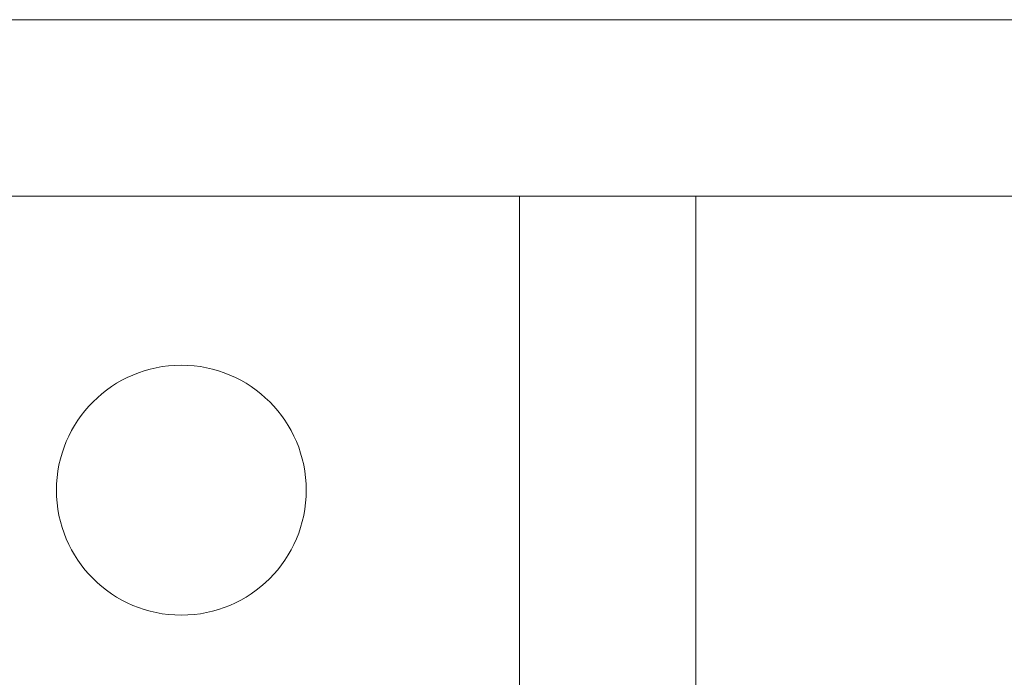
# Model space of a CAD drawing. Header units: millimetres. Extents: x -285 to 376, y -1480 to -23.
# Tile 26 of 38: x -28 to 5, y -124 to -102. Entities that reach past the tile are written whole.
import ezdxf

# ---------------------------------------------------------------- set-up
doc = ezdxf.new("R2010")
doc.units = ezdxf.units.MM

msp = doc.modelspace()

# ---------------------------------------------------------------- linework, layer by layer
at = {"color": 7, "linetype": 'Continuous', "lineweight": 15}
for p, q in [((-81.096, -101.594), (33.904, -101.594)), ((-81.096, -107.594), (33.904, -107.594)), ((-5.096, -107.594), (-5.096, -707.594))]:
    msp.add_line(p, q, dxfattribs=at)
at = {"color": 7, "linetype": 'Continuous', "lineweight": 0}
msp.add_line((-11.096, -107.594), (-11.096, -707.594), dxfattribs=at)
at = {"color": 7, "linetype": 'Continuous', "lineweight": 15}
msp.add_circle((-22.596, -117.594), 4.25, dxfattribs=at)

doc.saveas('drawing.dxf')
